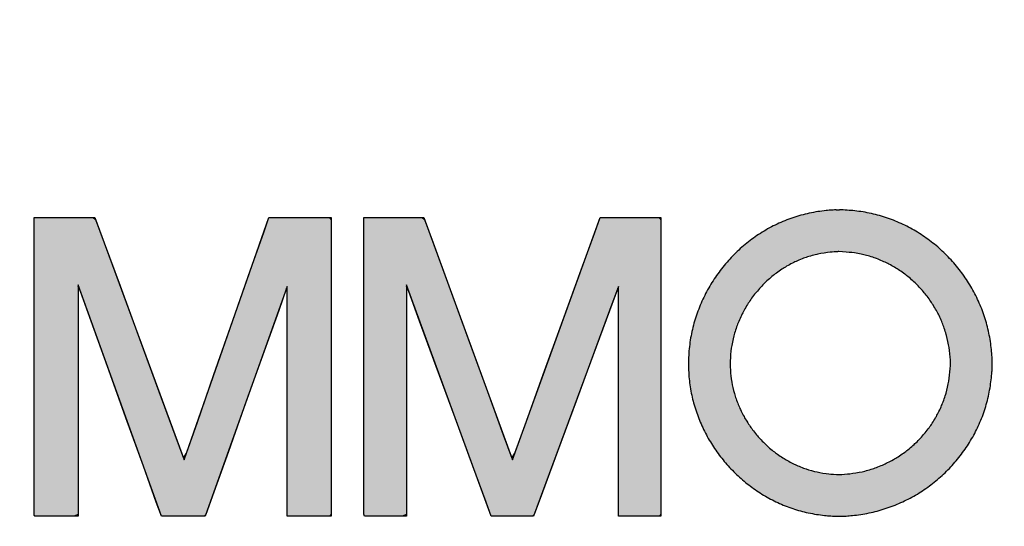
# Model space of a CAD drawing. Header units: inches. Extents: x 0 to 253, y 1 to 187.
# Tile 8 of 17: x 226.23 to 236.4, y 16.2 to 21.42. Entities that reach past the tile are written whole.
import ezdxf
from ezdxf import colors
from ezdxf.entities.mleader import LeaderData, LeaderLine
from ezdxf.math import Vec2, Vec3

# ---------------------------------------------------------------- set-up
doc = ezdxf.new("R2010")
doc.units = ezdxf.units.IN
doc.header["$MEASUREMENT"] = 0
doc.layers.add('Default', color=7, linetype='Continuous')

# ---------------------------------------------------------------- blocks, each defined once
blk = doc.blocks.new('_DOT')
at = {"color": 0}
blk.add_line((0, 0), (-1, 0), dxfattribs=at)
at = {"color": 0, "const_width": 0.333}
blk.add_lwpolyline([(-0.1665, 0, 1), (0.1665, 0, 1)], format="xyb", close=True, dxfattribs=at)
blk = doc.blocks.new('Block1')
at = {"layer": 'Default', "linetype": 'Continuous'}
h = blk.add_hatch(color=7, dxfattribs=at)
edge = h.paths.add_edge_path()
edge.add_spline(control_points=[(2.177768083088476, 1.220064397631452), (2.177069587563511, 1.220027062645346), (2.175856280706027, 1.219961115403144), (2.173261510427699, 1.219806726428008), (2.171880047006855, 1.219718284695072), (2.16648946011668, 1.219103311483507), (2.162509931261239, 1.218531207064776), (2.154312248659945, 1.216795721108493), (2.150517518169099, 1.215748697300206), (2.142631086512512, 1.213082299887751), (2.138990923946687, 1.211602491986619), (2.13155208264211, 1.208085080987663), (2.128090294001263, 1.206194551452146), (2.121152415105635, 1.201899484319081), (2.117901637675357, 1.19962409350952), (2.111511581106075, 1.194620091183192), (2.108508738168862, 1.191990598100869), (2.102711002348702, 1.186341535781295), (2.099993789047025, 1.183393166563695), (2.094833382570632, 1.177158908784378), (2.0924380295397, 1.173930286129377), (2.087962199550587, 1.167167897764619), (2.085922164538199, 1.163699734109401), (2.082181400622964, 1.156464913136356), (2.080526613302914, 1.152798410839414), (2.077575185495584, 1.145147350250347), (2.076331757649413, 1.141322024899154), (2.074227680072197, 1.133313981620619), (2.073418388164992, 1.129364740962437), (2.072222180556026, 1.121071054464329), (2.071870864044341, 1.117024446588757), (2.071628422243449, 1.108639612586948), (2.071751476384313, 1.104643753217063), (2.0724430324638, 1.09649222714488), (2.072995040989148, 1.092714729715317), (2.074557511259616, 1.084915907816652), (2.075512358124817, 1.081240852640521), (2.077883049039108, 1.073754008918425), (2.079224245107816, 1.070206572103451), (2.082347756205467, 1.063079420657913), (2.084054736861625, 1.059688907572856), (2.087878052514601, 1.052970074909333), (2.089927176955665, 1.049769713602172), (2.094400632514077, 1.043505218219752), (2.096764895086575, 1.040529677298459), (2.101842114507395, 1.034765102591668), (2.104491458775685, 1.032048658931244), (2.110128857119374, 1.026830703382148), (2.113030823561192, 1.024405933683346), (2.119186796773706, 1.0197835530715), (2.122307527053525, 1.017680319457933), (2.128941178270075, 1.01370564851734), (2.132247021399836, 1.011950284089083), (2.13931612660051, 1.008679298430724), (2.142776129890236, 1.007294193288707), (2.150234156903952, 1.004786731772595), (2.153823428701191, 1.003790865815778), (2.161581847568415, 1.002111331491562), (2.165305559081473, 1.001532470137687), (2.170777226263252, 1.000906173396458), (2.172280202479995, 1.000802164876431), (2.175423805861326, 1.000610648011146), (2.177064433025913, 1.00052313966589), (2.183114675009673, 1.000553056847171), (2.184471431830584, 1.000647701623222), (2.187431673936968, 1.000863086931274), (2.189035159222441, 1.000983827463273), (2.194764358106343, 1.001668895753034), (2.198717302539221, 1.002305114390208), (2.206669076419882, 1.004060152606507), (2.210472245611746, 1.005126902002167), (2.218118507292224, 1.007719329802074), (2.221760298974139, 1.009184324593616), (2.229013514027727, 1.012557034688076), (2.232466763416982, 1.014397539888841), (2.239274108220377, 1.018497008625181), (2.242507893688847, 1.020688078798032), (2.248819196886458, 1.025463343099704), (2.251800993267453, 1.027977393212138), (2.257566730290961, 1.03338008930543), (2.260264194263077, 1.036187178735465), (2.265433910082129, 1.042170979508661), (2.267816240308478, 1.045239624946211), (2.272337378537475, 1.051759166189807), (2.274376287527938, 1.055057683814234), (2.278193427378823, 1.062066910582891), (2.279863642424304, 1.065565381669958), (2.282918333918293, 1.073015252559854), (2.284197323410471, 1.076688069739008), (2.286428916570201, 1.084523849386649), (2.287295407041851, 1.088352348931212), (2.2883378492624, 1.094479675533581), (2.288577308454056, 1.096390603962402), (2.289006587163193, 1.100111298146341), (2.289196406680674, 1.10192106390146), (2.289457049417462, 1.104785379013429), (2.289501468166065, 1.105781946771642), (2.289574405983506, 1.107699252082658), (2.289602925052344, 1.108619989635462), (2.289619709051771, 1.111180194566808), (2.289603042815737, 1.11175914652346), (2.289559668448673, 1.113107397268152), (2.289532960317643, 1.11387669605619), (2.289312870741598, 1.116451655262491), (2.289150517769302, 1.118201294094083), (2.288782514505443, 1.121836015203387), (2.288576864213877, 1.123721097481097), (2.287633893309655, 1.129861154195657), (2.286826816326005, 1.133714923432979), (2.284723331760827, 1.141591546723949), (2.283495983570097, 1.145317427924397), (2.280566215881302, 1.152832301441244), (2.278939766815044, 1.156403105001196), (2.275243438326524, 1.16350122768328), (2.273241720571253, 1.166883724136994), (2.268835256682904, 1.173514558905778), (2.266485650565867, 1.176672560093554), (2.26142186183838, 1.182787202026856), (2.258755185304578, 1.185684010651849), (2.253083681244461, 1.191233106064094), (2.250133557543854, 1.193833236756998), (2.243901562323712, 1.198765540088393), (2.240703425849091, 1.201035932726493), (2.233956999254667, 1.205297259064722), (2.230546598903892, 1.207208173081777), (2.223332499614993, 1.210740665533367), (2.21974362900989, 1.212266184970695), (2.212112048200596, 1.215008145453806), (2.208373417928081, 1.216125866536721), (2.20038140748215, 1.218012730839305), (2.196513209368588, 1.218701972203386), (2.188694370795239, 1.219634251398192), (2.185136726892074, 1.219823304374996), (2.180856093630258, 1.220086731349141), (2.180448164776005, 1.220110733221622), (2.180043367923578, 1.220134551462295)], knot_values=[0, 0, 0, 0, 0.006252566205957, 0.006252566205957, 0.0125051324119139, 0.0125051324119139, 0.0308293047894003, 0.0308293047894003, 0.0488821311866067, 0.0488821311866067, 0.066763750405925, 0.066763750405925, 0.0845478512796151, 0.0845478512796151, 0.1022857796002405, 0.1022857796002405, 0.1200115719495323, 0.1200115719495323, 0.1377474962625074, 0.1377474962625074, 0.1555098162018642, 0.1555098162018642, 0.1733146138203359, 0.1733146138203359, 0.1911835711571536, 0.1911835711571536, 0.2091496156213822, 0.2091496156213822, 0.2272622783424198, 0.2272622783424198, 0.2455925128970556, 0.2455925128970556, 0.263702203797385, 0.263702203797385, 0.2810263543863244, 0.2810263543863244, 0.2981625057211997, 0.2981625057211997, 0.3151717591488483, 0.3151717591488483, 0.3320974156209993, 0.3320974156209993, 0.3489687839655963, 0.3489687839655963, 0.3658054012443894, 0.3658054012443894, 0.3826214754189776, 0.3826214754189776, 0.3994304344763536, 0.3994304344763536, 0.4162495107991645, 0.4162495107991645, 0.4331042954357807, 0.4331042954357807, 0.4500331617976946, 0.4500331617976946, 0.4670913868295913, 0.4670913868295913, 0.4843547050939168, 0.4843547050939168, 0.4912124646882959, 0.4912124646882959, 0.498070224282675, 0.498070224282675, 0.5057456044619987, 0.5057456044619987, 0.5134209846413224, 0.5134209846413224, 0.5313370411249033, 0.5313370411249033, 0.5490232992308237, 0.5490232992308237, 0.5665478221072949, 0.5665478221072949, 0.5839621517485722, 0.5839621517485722, 0.6013050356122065, 0.6013050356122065, 0.6186066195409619, 0.6186066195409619, 0.6358929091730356, 0.6358929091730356, 0.6531903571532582, 0.6531903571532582, 0.6705304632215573, 0.6705304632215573, 0.6879542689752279, 0.6879542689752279, 0.7055165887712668, 0.7055165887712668, 0.7232897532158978, 0.7232897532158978, 0.7323281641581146, 0.7323281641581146, 0.7413665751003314, 0.7413665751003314, 0.7449060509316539, 0.7449060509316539, 0.7484455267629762, 0.7484455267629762, 0.7508248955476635, 0.7508248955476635, 0.7532042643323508, 0.7532042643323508, 0.7622242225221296, 0.7622242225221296, 0.7712441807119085, 0.7712441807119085, 0.7890372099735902, 0.7890372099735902, 0.8066642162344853, 0.8066642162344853, 0.8241843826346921, 0.8241843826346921, 0.8416390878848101, 0.8416390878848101, 0.8590564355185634, 0.8590564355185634, 0.8764561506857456, 0.8764561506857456, 0.8938546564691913, 0.8938546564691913, 0.9112702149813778, 0.9112702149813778, 0.9287280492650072, 0.9287280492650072, 0.9462653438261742, 0.9462653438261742, 0.9639359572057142, 0.9639359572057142, 0.9818145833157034, 0.9818145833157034, 0.9982183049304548, 0.9982183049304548, 1, 1, 1, 1], degree=3, periodic=0)
edge.add_line((2.180043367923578, 1.220134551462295), (2.177768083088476, 1.220064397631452))
edge = h.paths.add_edge_path()
edge.add_spline(control_points=[(2.178673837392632, 1.190073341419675), (2.177738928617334, 1.190013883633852), (2.174972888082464, 1.189886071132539), (2.17104211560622, 1.189449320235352), (2.166917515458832, 1.188833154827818), (2.162349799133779, 1.187871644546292), (2.158388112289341, 1.186782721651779), (2.153977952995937, 1.185290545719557), (2.150206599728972, 1.183761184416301), (2.145968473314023, 1.181755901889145), (2.142414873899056, 1.179818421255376), (2.138382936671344, 1.177321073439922), (2.135074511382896, 1.175007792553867), (2.131296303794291, 1.172048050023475), (2.128260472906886, 1.169391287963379), (2.124790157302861, 1.166009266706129), (2.12205434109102, 1.163041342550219), (2.11894670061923, 1.159286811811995), (2.116538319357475, 1.156040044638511), (2.113844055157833, 1.151969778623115), (2.111790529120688, 1.148476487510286), (2.1095530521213, 1.144150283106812), (2.107881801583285, 1.140442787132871), (2.106135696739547, 1.135918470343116), (2.104874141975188, 1.132029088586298), (2.10364564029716, 1.127356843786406), (2.102821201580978, 1.123317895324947), (2.102131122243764, 1.118534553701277), (2.10177121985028, 1.114378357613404), (2.101632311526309, 1.109581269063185), (2.101754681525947, 1.105461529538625), (2.102145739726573, 1.100841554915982), (2.102709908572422, 1.096939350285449), (2.103602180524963, 1.09249223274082), (2.104580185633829, 1.08871686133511), (2.105951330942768, 1.084389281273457), (2.107318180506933, 1.080767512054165), (2.109149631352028, 1.076590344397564), (2.11088033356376, 1.073148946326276), (2.113148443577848, 1.069164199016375), (2.115218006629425, 1.065929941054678), (2.117891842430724, 1.062186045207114), (2.120275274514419, 1.059185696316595), (2.123316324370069, 1.055732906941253), (2.125988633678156, 1.052993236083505), (2.129352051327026, 1.049879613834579), (2.13228824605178, 1.047427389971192), (2.135925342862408, 1.044695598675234), (2.139100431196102, 1.042557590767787), (2.142962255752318, 1.040242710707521), (2.146351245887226, 1.038445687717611), (2.150393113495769, 1.036574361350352), (2.153971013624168, 1.035145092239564), (2.15815767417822, 1.03373648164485), (2.161899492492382, 1.032701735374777), (2.166210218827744, 1.03177081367), (2.170090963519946, 1.031157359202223), (2.174029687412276, 1.030723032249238), (2.177026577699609, 1.030564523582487), (2.180133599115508, 1.03040898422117), (2.181989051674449, 1.030562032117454), (2.185453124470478, 1.030762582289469), (2.189872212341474, 1.031276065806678), (2.193896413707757, 1.031933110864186), (2.198546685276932, 1.032957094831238), (2.202422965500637, 1.034041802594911), (2.206902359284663, 1.035561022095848), (2.210603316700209, 1.037047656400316), (2.214884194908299, 1.039038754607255), (2.218382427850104, 1.040901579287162), (2.222427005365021, 1.043337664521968), (2.225695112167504, 1.045550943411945), (2.229459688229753, 1.048399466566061), (2.232470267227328, 1.050937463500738), (2.235909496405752, 1.054159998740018), (2.238635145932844, 1.056996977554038), (2.241705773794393, 1.060550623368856), (2.244119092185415, 1.063660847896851), (2.24678277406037, 1.067500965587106), (2.248856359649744, 1.070858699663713), (2.251081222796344, 1.074942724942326), (2.252787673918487, 1.078522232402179), (2.254548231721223, 1.082814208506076), (2.255860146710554, 1.086589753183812), (2.257135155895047, 1.091064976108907), (2.258025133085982, 1.095010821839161), (2.258793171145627, 1.099659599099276), (2.259233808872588, 1.103750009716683), (2.259545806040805, 1.107059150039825), (2.259590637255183, 1.108601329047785), (2.259631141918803, 1.11020503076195), (2.259615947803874, 1.110904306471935), (2.259594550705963, 1.111946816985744), (2.259326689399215, 1.114931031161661), (2.258952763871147, 1.119019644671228), (2.25825936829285, 1.123678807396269), (2.257432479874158, 1.127642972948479), (2.25622066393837, 1.132177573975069), (2.254968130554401, 1.135988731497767), (2.253257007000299, 1.140375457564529), (2.251606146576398, 1.144005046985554), (2.249417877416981, 1.148205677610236), (2.247396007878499, 1.151625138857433), (2.244759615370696, 1.155591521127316), (2.242394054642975, 1.158772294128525), (2.239346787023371, 1.162451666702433), (2.236664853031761, 1.1653651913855), (2.233251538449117, 1.168705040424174), (2.230280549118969, 1.171322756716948), (2.226551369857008, 1.174274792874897), (2.223318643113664, 1.176568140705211), (2.219325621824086, 1.179091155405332), (2.215858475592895, 1.181031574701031), (2.21165087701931, 1.183092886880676), (2.20797662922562, 1.184651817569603), (2.203595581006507, 1.186226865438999), (2.199741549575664, 1.187375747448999), (2.195214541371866, 1.188445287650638), (2.191208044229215, 1.18915556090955), (2.186774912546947, 1.189673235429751), (2.183205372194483, 1.189895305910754), (2.179608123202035, 1.190125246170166), (2.179090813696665, 1.190138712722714), (2.17877430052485, 1.190086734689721), (2.178673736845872, 1.190073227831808)], knot_values=[0, 0, 0, 0, 0.012505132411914, 0.012505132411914, 0.0308293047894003, 0.0308293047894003, 0.0488821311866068, 0.0488821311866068, 0.0667637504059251, 0.0667637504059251, 0.0845478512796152, 0.0845478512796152, 0.1022857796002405, 0.1022857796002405, 0.1200115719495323, 0.1200115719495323, 0.1377474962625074, 0.1377474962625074, 0.1555098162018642, 0.1555098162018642, 0.1733146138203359, 0.1733146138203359, 0.1911835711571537, 0.1911835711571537, 0.2091496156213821, 0.2091496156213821, 0.2272622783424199, 0.2272622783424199, 0.2455925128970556, 0.2455925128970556, 0.2637022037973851, 0.2637022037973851, 0.2810263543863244, 0.2810263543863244, 0.2981625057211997, 0.2981625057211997, 0.3151717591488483, 0.3151717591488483, 0.3320974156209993, 0.3320974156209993, 0.3489687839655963, 0.3489687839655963, 0.3658054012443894, 0.3658054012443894, 0.3826214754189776, 0.3826214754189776, 0.3994304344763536, 0.3994304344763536, 0.4162495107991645, 0.4162495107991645, 0.4331042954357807, 0.4331042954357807, 0.4500331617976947, 0.4500331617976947, 0.4670913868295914, 0.4670913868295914, 0.4843547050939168, 0.4843547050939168, 0.498070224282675, 0.498070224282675, 0.498070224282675, 0.5134209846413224, 0.5134209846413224, 0.5313370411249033, 0.5313370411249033, 0.5490232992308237, 0.5490232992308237, 0.5665478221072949, 0.5665478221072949, 0.5839621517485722, 0.5839621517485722, 0.6013050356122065, 0.6013050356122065, 0.6186066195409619, 0.6186066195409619, 0.6358929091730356, 0.6358929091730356, 0.6531903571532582, 0.6531903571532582, 0.6705304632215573, 0.6705304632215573, 0.6879542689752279, 0.6879542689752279, 0.7055165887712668, 0.7055165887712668, 0.7232897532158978, 0.7232897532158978, 0.7413665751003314, 0.7413665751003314, 0.7484455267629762, 0.7484455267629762, 0.7484455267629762, 0.7532042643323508, 0.7532042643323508, 0.7712441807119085, 0.7712441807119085, 0.7890372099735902, 0.7890372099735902, 0.8066642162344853, 0.8066642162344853, 0.8241843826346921, 0.8241843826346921, 0.8416390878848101, 0.8416390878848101, 0.8590564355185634, 0.8590564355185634, 0.8764561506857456, 0.8764561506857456, 0.8938546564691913, 0.8938546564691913, 0.9112702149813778, 0.9112702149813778, 0.9287280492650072, 0.9287280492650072, 0.9462653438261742, 0.9462653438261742, 0.9639359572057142, 0.9639359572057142, 0.9818145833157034, 0.9818145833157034, 0.9982183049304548, 0.9982183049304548, 0.9982183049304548, 1, 1, 1, 1], degree=3, periodic=0)
for points in [[(1.602511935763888, 1.214484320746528), (1.602511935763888, 1.194764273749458), (1.602511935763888, 1.175044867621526), (1.602511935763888, 1.155325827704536), (1.602511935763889, 1.135606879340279), (1.602511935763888, 1.115887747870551), (1.602511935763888, 1.096168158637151), (1.602511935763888, 1.079426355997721), (1.602511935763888, 1.068640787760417), (1.602511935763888, 1.057854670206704), (1.602511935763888, 1.047068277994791), (1.602511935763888, 1.036281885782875), (1.602511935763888, 1.025495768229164), (1.602511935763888, 1.014710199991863), (1.60250075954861, 1.010583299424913), (1.60245747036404, 1.009053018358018), (1.60241189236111, 1.006972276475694), (1.6023972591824, 1.004710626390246), (1.602446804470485, 1.002637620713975), (1.602593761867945, 1.001122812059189), (1.602871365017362, 1.000535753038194), (1.607538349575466, 1.000535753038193), (1.612206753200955, 1.000535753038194), (1.616876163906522, 1.000535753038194), (1.621546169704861, 1.000535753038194), (1.62621635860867, 1.000535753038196), (1.630886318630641, 1.000535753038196), (1.633999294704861, 1.001737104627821), (1.633999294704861, 1.017768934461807), (1.633999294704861, 1.047222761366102), (1.633999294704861, 1.083387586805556), (1.633999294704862, 1.11955241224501), (1.633999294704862, 1.149006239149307), (1.633999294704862, 1.165038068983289), (1.635672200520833, 1.161599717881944), (1.64333470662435, 1.140348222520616), (1.655030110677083, 1.107911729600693), (1.668338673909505, 1.071001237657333), (1.680840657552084, 1.036327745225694), (1.690116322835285, 1.010602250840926), (1.693745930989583, 1.000535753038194), (1.695658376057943, 1.000535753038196), (1.700545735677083, 1.000535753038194), (1.707133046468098, 1.000535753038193), (1.714145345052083, 1.000535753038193), (1.72030766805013, 1.000535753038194), (1.724345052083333, 1.000535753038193), (1.725652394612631, 1.001729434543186), (1.731335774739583, 1.017658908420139), (1.741777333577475, 1.04692468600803), (1.754597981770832, 1.082858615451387), (1.767418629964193, 1.11879254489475), (1.777860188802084, 1.14805832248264), (1.783543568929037, 1.163987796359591), (1.783969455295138, 1.160571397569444), (1.783969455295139, 1.139455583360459), (1.783969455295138, 1.107226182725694), (1.783969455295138, 1.070551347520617), (1.783969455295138, 1.036099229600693), (1.783969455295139, 1.010537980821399), (1.783969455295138, 1.000535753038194), (1.785881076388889, 1.000535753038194), (1.790766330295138, 1.000535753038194), (1.797350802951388, 1.000535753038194), (1.804360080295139, 1.000535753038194), (1.810519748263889, 1.000535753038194), (1.814555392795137, 1.000535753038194), (1.815436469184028, 1.00208688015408), (1.815436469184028, 1.02278640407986), (1.815436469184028, 1.060815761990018), (1.815436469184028, 1.107510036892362), (1.815436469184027, 1.154204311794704), (1.815436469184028, 1.192233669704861), (1.815436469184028, 1.212933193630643), (1.814187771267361, 1.214484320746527), (1.808468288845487, 1.214484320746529), (1.79973855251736, 1.214484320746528), (1.789804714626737, 1.214484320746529), (1.78047292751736, 1.214484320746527), (1.773549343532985, 1.214484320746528), (1.770840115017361, 1.214484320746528), (1.767145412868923, 1.203938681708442), (1.75770339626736, 1.176988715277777), (1.744977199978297, 1.140664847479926), (1.73142995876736, 1.101997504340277), (1.719524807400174, 1.068017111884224), (1.71172488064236, 1.045754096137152), (1.709558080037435, 1.042152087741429), (1.703367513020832, 1.05894699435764), (1.691994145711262, 1.089802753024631), (1.678029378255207, 1.127688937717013), (1.664064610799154, 1.165575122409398), (1.652691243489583, 1.19643088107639), (1.646500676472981, 1.2132257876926), (1.644818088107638, 1.214484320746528), (1.63923602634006, 1.214484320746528), (1.630716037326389, 1.214484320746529), (1.621020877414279, 1.214484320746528), (1.611913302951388, 1.214484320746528), (1.605156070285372, 1.214484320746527)], [(1.839023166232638, 1.214484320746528), (1.839023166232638, 1.194764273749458), (1.839023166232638, 1.175044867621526), (1.839023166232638, 1.155325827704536), (1.839023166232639, 1.135606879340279), (1.839023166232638, 1.115887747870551), (1.839023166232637, 1.096168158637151), (1.839023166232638, 1.079426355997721), (1.839023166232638, 1.068640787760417), (1.839023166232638, 1.057854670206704), (1.839023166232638, 1.047068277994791), (1.839023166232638, 1.036281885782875), (1.839023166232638, 1.025495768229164), (1.839023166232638, 1.014710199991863), (1.839011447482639, 1.010571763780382), (1.838965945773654, 1.009032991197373), (1.838917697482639, 1.006951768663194), (1.838901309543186, 1.004694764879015), (1.838951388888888, 1.002628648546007), (1.83910254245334, 1.001120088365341), (1.839389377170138, 1.000535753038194), (1.843894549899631, 1.000535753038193), (1.8484007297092, 1.000535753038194), (1.85290709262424, 1.000535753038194), (1.857412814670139, 1.000535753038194), (1.861917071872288, 1.000535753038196), (1.866419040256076, 1.000535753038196), (1.869418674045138, 1.001737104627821), (1.869418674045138, 1.017768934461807), (1.869418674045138, 1.047222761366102), (1.869418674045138, 1.083387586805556), (1.869418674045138, 1.11955241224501), (1.869418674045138, 1.149006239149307), (1.869418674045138, 1.165038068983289), (1.871121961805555, 1.161599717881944), (1.878923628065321, 1.140348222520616), (1.890831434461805, 1.107911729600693), (1.904381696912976, 1.071001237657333), (1.917110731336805, 1.036327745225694), (1.926554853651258, 1.010602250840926), (1.930250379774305, 1.000535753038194), (1.932098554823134, 1.000535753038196), (1.936821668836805, 1.000535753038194), (1.943187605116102, 1.000535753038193), (1.949964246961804, 1.000535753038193), (1.955919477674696, 1.000535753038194), (1.959821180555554, 1.000535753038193), (1.96111424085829, 1.001729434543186), (1.967002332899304, 1.017658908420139), (1.977819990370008, 1.04692468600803), (1.991102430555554, 1.082858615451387), (2.004384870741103, 1.11879254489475), (2.015202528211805, 1.14805832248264), (2.021090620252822, 1.163987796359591), (2.021531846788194, 1.160571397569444), (2.021531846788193, 1.139455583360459), (2.021531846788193, 1.107226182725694), (2.021531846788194, 1.070551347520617), (2.021531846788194, 1.036099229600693), (2.021531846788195, 1.010537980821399), (2.021531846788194, 1.000535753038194), (2.023378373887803, 1.000535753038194), (2.028097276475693, 1.000535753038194), (2.034457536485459, 1.000535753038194), (2.041228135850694, 1.000535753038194), (2.047178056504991, 1.000535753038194), (2.051076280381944, 1.000535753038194), (2.051927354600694, 1.00208688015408), (2.051927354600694, 1.02278640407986), (2.051927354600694, 1.060815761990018), (2.051927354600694, 1.107510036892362), (2.051927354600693, 1.154204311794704), (2.051927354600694, 1.192233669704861), (2.051927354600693, 1.212933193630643), (2.050707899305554, 1.214484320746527), (2.04512235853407, 1.214484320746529), (2.036597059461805, 1.214484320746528), (2.026895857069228, 1.214484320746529), (2.017782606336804, 1.214484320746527), (2.011021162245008, 1.214484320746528), (2.008375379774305, 1.214484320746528), (2.004553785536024, 1.203938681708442), (1.994787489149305, 1.176988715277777), (1.981624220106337, 1.140664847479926), (1.967611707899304, 1.101997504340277), (1.9552976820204, 1.068017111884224), (1.947229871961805, 1.045754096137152), (1.945008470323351, 1.042152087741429), (1.938869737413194, 1.05894699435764), (1.927591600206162, 1.089802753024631), (1.913743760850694, 1.127688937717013), (1.899895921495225, 1.165575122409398), (1.888617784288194, 1.19643088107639), (1.882479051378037, 1.2132257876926), (1.880815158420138, 1.214484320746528), (1.875300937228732, 1.214484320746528), (1.866884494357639, 1.214484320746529), (1.857307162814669, 1.214484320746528), (1.848310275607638, 1.214484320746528), (1.841635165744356, 1.214484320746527)]]:
    blk.add_hatch(color=7, dxfattribs=at).paths.add_polyline_path(points)
at = {"layer": 'Default', "color": 7, "linetype": 'Continuous'}
blk.add_line((2.1777680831, 1.2200643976), (2.1800433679, 1.2201345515), dxfattribs=at)
for points in [[(1.6025119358, 1.2144843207), (1.6051560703, 1.2144843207), (1.611913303, 1.2144843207), (1.6210208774, 1.2144843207), (1.6307160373, 1.2144843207), (1.6392360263, 1.2144843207), (1.6448180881, 1.2144843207), (1.6465006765, 1.2132257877), (1.6526912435, 1.1964308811), (1.6640646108, 1.1655751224), (1.6780293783, 1.1276889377), (1.6919941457, 1.089802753), (1.703367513, 1.0589469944), (1.70955808, 1.0421520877), (1.7117248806, 1.0457540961), (1.7195248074, 1.0680171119), (1.7314299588, 1.1019975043), (1.7449772, 1.1406648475), (1.7577033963, 1.1769887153), (1.7671454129, 1.2039386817), (1.770840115, 1.2144843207), (1.7735493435, 1.2144843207), (1.7804729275, 1.2144843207), (1.7898047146, 1.2144843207), (1.7997385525, 1.2144843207), (1.8084682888, 1.2144843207), (1.8141877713, 1.2144843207), (1.8154364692, 1.2129331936), (1.8154364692, 1.1922336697), (1.8154364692, 1.1542043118), (1.8154364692, 1.1075100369), (1.8154364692, 1.060815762), (1.8154364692, 1.0227864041), (1.8154364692, 1.0020868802), (1.8145553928, 1.000535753), (1.8105197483, 1.000535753), (1.8043600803, 1.000535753), (1.797350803, 1.000535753), (1.7907663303, 1.000535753), (1.7858810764, 1.000535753), (1.7839694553, 1.000535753), (1.7839694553, 1.0105379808), (1.7839694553, 1.0360992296), (1.7839694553, 1.0705513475), (1.7839694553, 1.1072261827), (1.7839694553, 1.1394555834), (1.7839694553, 1.1605713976), (1.7835435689, 1.1639877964), (1.7778601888, 1.1480583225), (1.76741863, 1.1187925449), (1.7545979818, 1.0828586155), (1.7417773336, 1.046924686), (1.7313357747, 1.0176589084), (1.7256523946, 1.0017294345), (1.7243450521, 1.000535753), (1.7203076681, 1.000535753), (1.7141453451, 1.000535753), (1.7071330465, 1.000535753), (1.7005457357, 1.000535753), (1.6956583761, 1.000535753), (1.693745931, 1.000535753), (1.6901163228, 1.0106022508), (1.6808406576, 1.0363277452), (1.6683386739, 1.0710012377), (1.6550301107, 1.1079117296), (1.6433347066, 1.1403482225), (1.6356722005, 1.1615997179), (1.6339992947, 1.165038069), (1.6339992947, 1.1490062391), (1.6339992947, 1.1195524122), (1.6339992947, 1.0833875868), (1.6339992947, 1.0472227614), (1.6339992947, 1.0177689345), (1.6339992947, 1.0017371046), (1.6308863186, 1.000535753), (1.6262163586, 1.000535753), (1.6215461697, 1.000535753), (1.6168761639, 1.000535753), (1.6122067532, 1.000535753), (1.6075383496, 1.000535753), (1.602871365, 1.000535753), (1.6025937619, 1.0011228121), (1.6024468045, 1.0026376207), (1.6023972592, 1.0047106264), (1.6024118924, 1.0069722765), (1.6024574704, 1.0090530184), (1.6025007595, 1.0105832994), (1.6025119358, 1.0147102), (1.6025119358, 1.0254957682), (1.6025119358, 1.0362818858), (1.6025119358, 1.047068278), (1.6025119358, 1.0578546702), (1.6025119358, 1.0686407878), (1.6025119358, 1.079426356), (1.6025119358, 1.0961681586), (1.6025119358, 1.1158877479), (1.6025119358, 1.1356068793), (1.6025119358, 1.1553258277), (1.6025119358, 1.1750448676), (1.6025119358, 1.1947642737), (1.6025119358, 1.2144843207)], [(1.8390231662, 1.2144843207), (1.8416351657, 1.2144843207), (1.8483102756, 1.2144843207), (1.8573071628, 1.2144843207), (1.8668844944, 1.2144843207), (1.8753009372, 1.2144843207), (1.8808151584, 1.2144843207), (1.8824790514, 1.2132257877), (1.8886177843, 1.1964308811), (1.8998959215, 1.1655751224), (1.9137437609, 1.1276889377), (1.9275916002, 1.089802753), (1.9388697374, 1.0589469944), (1.9450084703, 1.0421520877), (1.947229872, 1.0457540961), (1.955297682, 1.0680171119), (1.9676117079, 1.1019975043), (1.9816242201, 1.1406648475), (1.9947874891, 1.1769887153), (2.0045537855, 1.2039386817), (2.0083753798, 1.2144843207), (2.0110211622, 1.2144843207), (2.0177826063, 1.2144843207), (2.0268958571, 1.2144843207), (2.0365970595, 1.2144843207), (2.0451223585, 1.2144843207), (2.0507078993, 1.2144843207), (2.0519273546, 1.2129331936), (2.0519273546, 1.1922336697), (2.0519273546, 1.1542043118), (2.0519273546, 1.1075100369), (2.0519273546, 1.060815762), (2.0519273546, 1.0227864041), (2.0519273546, 1.0020868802), (2.0510762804, 1.000535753), (2.0471780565, 1.000535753), (2.0412281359, 1.000535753), (2.0344575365, 1.000535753), (2.0280972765, 1.000535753), (2.0233783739, 1.000535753), (2.0215318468, 1.000535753), (2.0215318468, 1.0105379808), (2.0215318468, 1.0360992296), (2.0215318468, 1.0705513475), (2.0215318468, 1.1072261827), (2.0215318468, 1.1394555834), (2.0215318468, 1.1605713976), (2.0210906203, 1.1639877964), (2.0152025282, 1.1480583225), (2.0043848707, 1.1187925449), (1.9911024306, 1.0828586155), (1.9778199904, 1.046924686), (1.9670023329, 1.0176589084), (1.9611142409, 1.0017294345), (1.9598211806, 1.000535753), (1.9559194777, 1.000535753), (1.949964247, 1.000535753), (1.9431876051, 1.000535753), (1.9368216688, 1.000535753), (1.9320985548, 1.000535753), (1.9302503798, 1.000535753), (1.9265548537, 1.0106022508), (1.9171107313, 1.0363277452), (1.9043816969, 1.0710012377), (1.8908314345, 1.1079117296), (1.8789236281, 1.1403482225), (1.8711219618, 1.1615997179), (1.869418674, 1.165038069), (1.869418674, 1.1490062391), (1.869418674, 1.1195524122), (1.869418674, 1.0833875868), (1.869418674, 1.0472227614), (1.869418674, 1.0177689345), (1.869418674, 1.0017371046), (1.8664190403, 1.000535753), (1.8619170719, 1.000535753), (1.8574128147, 1.000535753), (1.8529070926, 1.000535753), (1.8484007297, 1.000535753), (1.8438945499, 1.000535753), (1.8393893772, 1.000535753), (1.8391025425, 1.0011200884), (1.8389513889, 1.0026286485), (1.8389013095, 1.0046947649), (1.8389176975, 1.0069517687), (1.8389659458, 1.0090329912), (1.8390114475, 1.0105717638), (1.8390231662, 1.0147102), (1.8390231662, 1.0254957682), (1.8390231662, 1.0362818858), (1.8390231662, 1.047068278), (1.8390231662, 1.0578546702), (1.8390231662, 1.0686407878), (1.8390231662, 1.079426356), (1.8390231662, 1.0961681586), (1.8390231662, 1.1158877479), (1.8390231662, 1.1356068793), (1.8390231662, 1.1553258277), (1.8390231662, 1.1750448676), (1.8390231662, 1.1947642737), (1.8390231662, 1.2144843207)]]:
    blk.add_lwpolyline(points, close=True, dxfattribs=at)
for points, knots in [([(2.177768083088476, 1.220064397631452), (2.177069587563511, 1.220027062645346), (2.175856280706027, 1.219961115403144), (2.173261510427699, 1.219806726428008), (2.171880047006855, 1.219718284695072), (2.16648946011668, 1.219103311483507), (2.162509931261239, 1.218531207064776), (2.154312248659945, 1.216795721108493), (2.150517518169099, 1.215748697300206), (2.142631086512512, 1.213082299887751), (2.138990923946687, 1.211602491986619), (2.13155208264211, 1.208085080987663), (2.128090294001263, 1.206194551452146), (2.121152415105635, 1.201899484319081), (2.117901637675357, 1.19962409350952), (2.111511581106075, 1.194620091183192), (2.108508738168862, 1.191990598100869), (2.102711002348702, 1.186341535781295), (2.099993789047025, 1.183393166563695), (2.094833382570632, 1.177158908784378), (2.0924380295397, 1.173930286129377), (2.087962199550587, 1.167167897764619), (2.085922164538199, 1.163699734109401), (2.082181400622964, 1.156464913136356), (2.080526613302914, 1.152798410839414), (2.077575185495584, 1.145147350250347), (2.076331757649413, 1.141322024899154), (2.074227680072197, 1.133313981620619), (2.073418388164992, 1.129364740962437), (2.072222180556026, 1.121071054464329), (2.071870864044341, 1.117024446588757), (2.071628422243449, 1.108639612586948), (2.071751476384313, 1.104643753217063), (2.0724430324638, 1.09649222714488), (2.072995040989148, 1.092714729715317), (2.074557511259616, 1.084915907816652), (2.075512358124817, 1.081240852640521), (2.077883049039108, 1.073754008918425), (2.079224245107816, 1.070206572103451), (2.082347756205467, 1.063079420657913), (2.084054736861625, 1.059688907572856), (2.087878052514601, 1.052970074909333), (2.089927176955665, 1.049769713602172), (2.094400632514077, 1.043505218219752), (2.096764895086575, 1.040529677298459), (2.101842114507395, 1.034765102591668), (2.104491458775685, 1.032048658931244), (2.110128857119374, 1.026830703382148), (2.113030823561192, 1.024405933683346), (2.119186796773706, 1.0197835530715), (2.122307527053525, 1.017680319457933), (2.128941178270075, 1.01370564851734), (2.132247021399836, 1.011950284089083), (2.13931612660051, 1.008679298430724), (2.142776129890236, 1.007294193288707), (2.150234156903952, 1.004786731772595), (2.153823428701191, 1.003790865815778), (2.161581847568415, 1.002111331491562), (2.165305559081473, 1.001532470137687), (2.170777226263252, 1.000906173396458), (2.172280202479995, 1.000802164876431), (2.175423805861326, 1.000610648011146), (2.177064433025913, 1.00052313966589), (2.183114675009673, 1.000553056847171), (2.184471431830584, 1.000647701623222), (2.187431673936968, 1.000863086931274), (2.189035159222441, 1.000983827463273), (2.194764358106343, 1.001668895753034), (2.198717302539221, 1.002305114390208), (2.206669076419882, 1.004060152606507), (2.210472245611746, 1.005126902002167), (2.218118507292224, 1.007719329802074), (2.221760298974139, 1.009184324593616), (2.229013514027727, 1.012557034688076), (2.232466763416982, 1.014397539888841), (2.239274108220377, 1.018497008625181), (2.242507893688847, 1.020688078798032), (2.248819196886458, 1.025463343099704), (2.251800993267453, 1.027977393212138), (2.257566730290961, 1.03338008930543), (2.260264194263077, 1.036187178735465), (2.265433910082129, 1.042170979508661), (2.267816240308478, 1.045239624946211), (2.272337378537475, 1.051759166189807), (2.274376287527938, 1.055057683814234), (2.278193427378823, 1.062066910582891), (2.279863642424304, 1.065565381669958), (2.282918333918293, 1.073015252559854), (2.284197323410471, 1.076688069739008), (2.286428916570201, 1.084523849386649), (2.287295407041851, 1.088352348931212), (2.2883378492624, 1.094479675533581), (2.288577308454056, 1.096390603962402), (2.289006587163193, 1.100111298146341), (2.289196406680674, 1.10192106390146), (2.289457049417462, 1.104785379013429), (2.289501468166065, 1.105781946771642), (2.289574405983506, 1.107699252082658), (2.289602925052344, 1.108619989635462), (2.289619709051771, 1.111180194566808), (2.289603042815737, 1.11175914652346), (2.289559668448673, 1.113107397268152), (2.289532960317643, 1.11387669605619), (2.289312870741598, 1.116451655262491), (2.289150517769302, 1.118201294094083), (2.288782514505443, 1.121836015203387), (2.288576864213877, 1.123721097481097), (2.287633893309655, 1.129861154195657), (2.286826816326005, 1.133714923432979), (2.284723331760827, 1.141591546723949), (2.283495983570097, 1.145317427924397), (2.280566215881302, 1.152832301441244), (2.278939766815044, 1.156403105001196), (2.275243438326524, 1.16350122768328), (2.273241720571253, 1.166883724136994), (2.268835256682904, 1.173514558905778), (2.266485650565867, 1.176672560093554), (2.26142186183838, 1.182787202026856), (2.258755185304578, 1.185684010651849), (2.253083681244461, 1.191233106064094), (2.250133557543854, 1.193833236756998), (2.243901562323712, 1.198765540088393), (2.240703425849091, 1.201035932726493), (2.233956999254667, 1.205297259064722), (2.230546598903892, 1.207208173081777), (2.223332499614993, 1.210740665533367), (2.21974362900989, 1.212266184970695), (2.212112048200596, 1.215008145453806), (2.208373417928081, 1.216125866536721), (2.20038140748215, 1.218012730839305), (2.196513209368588, 1.218701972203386), (2.188694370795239, 1.219634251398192), (2.185136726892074, 1.219823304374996), (2.180856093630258, 1.220086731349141), (2.180448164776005, 1.220110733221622), (2.180043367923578, 1.220134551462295)], [0, 0, 0, 0, 0.006252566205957, 0.006252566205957, 0.0125051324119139, 0.0125051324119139, 0.0308293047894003, 0.0308293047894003, 0.0488821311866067, 0.0488821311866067, 0.066763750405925, 0.066763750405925, 0.0845478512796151, 0.0845478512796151, 0.1022857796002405, 0.1022857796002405, 0.1200115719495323, 0.1200115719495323, 0.1377474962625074, 0.1377474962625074, 0.1555098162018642, 0.1555098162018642, 0.1733146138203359, 0.1733146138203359, 0.1911835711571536, 0.1911835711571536, 0.2091496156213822, 0.2091496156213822, 0.2272622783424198, 0.2272622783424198, 0.2455925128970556, 0.2455925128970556, 0.263702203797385, 0.263702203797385, 0.2810263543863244, 0.2810263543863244, 0.2981625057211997, 0.2981625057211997, 0.3151717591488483, 0.3151717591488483, 0.3320974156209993, 0.3320974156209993, 0.3489687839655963, 0.3489687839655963, 0.3658054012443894, 0.3658054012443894, 0.3826214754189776, 0.3826214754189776, 0.3994304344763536, 0.3994304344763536, 0.4162495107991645, 0.4162495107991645, 0.4331042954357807, 0.4331042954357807, 0.4500331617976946, 0.4500331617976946, 0.4670913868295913, 0.4670913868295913, 0.4843547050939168, 0.4843547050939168, 0.4912124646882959, 0.4912124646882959, 0.498070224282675, 0.498070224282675, 0.5057456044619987, 0.5057456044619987, 0.5134209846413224, 0.5134209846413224, 0.5313370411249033, 0.5313370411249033, 0.5490232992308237, 0.5490232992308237, 0.5665478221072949, 0.5665478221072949, 0.5839621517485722, 0.5839621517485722, 0.6013050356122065, 0.6013050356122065, 0.6186066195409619, 0.6186066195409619, 0.6358929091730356, 0.6358929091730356, 0.6531903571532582, 0.6531903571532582, 0.6705304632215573, 0.6705304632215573, 0.6879542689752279, 0.6879542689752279, 0.7055165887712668, 0.7055165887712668, 0.7232897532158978, 0.7232897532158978, 0.7323281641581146, 0.7323281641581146, 0.7413665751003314, 0.7413665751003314, 0.7449060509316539, 0.7449060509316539, 0.7484455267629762, 0.7484455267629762, 0.7508248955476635, 0.7508248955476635, 0.7532042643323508, 0.7532042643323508, 0.7622242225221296, 0.7622242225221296, 0.7712441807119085, 0.7712441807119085, 0.7890372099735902, 0.7890372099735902, 0.8066642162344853, 0.8066642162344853, 0.8241843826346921, 0.8241843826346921, 0.8416390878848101, 0.8416390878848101, 0.8590564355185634, 0.8590564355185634, 0.8764561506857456, 0.8764561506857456, 0.8938546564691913, 0.8938546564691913, 0.9112702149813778, 0.9112702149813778, 0.9287280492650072, 0.9287280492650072, 0.9462653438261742, 0.9462653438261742, 0.9639359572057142, 0.9639359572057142, 0.9818145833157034, 0.9818145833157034, 0.9982183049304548, 0.9982183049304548, 1, 1, 1, 1]), ([(1.63399929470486, 1.000535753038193), (1.62362331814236, 1.000535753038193), (1.613240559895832, 1.000535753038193), (1.602871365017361, 1.000535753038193), (1.602084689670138, 1.000535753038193), (1.602511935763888, 1.010145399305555), (1.602511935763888, 1.011115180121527), (1.602511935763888, 1.035081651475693), (1.602511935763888, 1.059054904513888), (1.602511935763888, 1.083021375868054), (1.602511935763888, 1.126844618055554), (1.602511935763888, 1.170661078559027), (1.602511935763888, 1.214484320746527)], [0, 0, 0, 0, 0.25, 0.25, 0.25, 0.5, 0.5, 0.5, 0.75, 0.75, 0.75, 1, 1, 1, 1]), ([(1.869418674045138, 1.000535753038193), (1.859422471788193, 1.000535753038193), (1.849399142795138, 1.000535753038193), (1.839389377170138, 1.000535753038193), (1.838575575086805, 1.000535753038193), (1.839023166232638, 1.01009792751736), (1.839023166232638, 1.011115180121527), (1.839023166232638, 1.035081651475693), (1.839023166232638, 1.059054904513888), (1.839023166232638, 1.083021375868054), (1.839023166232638, 1.126844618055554), (1.839023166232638, 1.170661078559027), (1.839023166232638, 1.214484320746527)], [0, 0, 0, 0, 0.25, 0.25, 0.25, 0.5, 0.5, 0.5, 0.75, 0.75, 0.75, 1, 1, 1, 1]), ([(2.178673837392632, 1.190073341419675), (2.177738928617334, 1.190013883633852), (2.174972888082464, 1.189886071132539), (2.17104211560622, 1.189449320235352), (2.166917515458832, 1.188833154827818), (2.162349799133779, 1.187871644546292), (2.158388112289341, 1.186782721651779), (2.153977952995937, 1.185290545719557), (2.150206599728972, 1.183761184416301), (2.145968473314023, 1.181755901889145), (2.142414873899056, 1.179818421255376), (2.138382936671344, 1.177321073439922), (2.135074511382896, 1.175007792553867), (2.131296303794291, 1.172048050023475), (2.128260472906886, 1.169391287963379), (2.124790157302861, 1.166009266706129), (2.12205434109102, 1.163041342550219), (2.11894670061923, 1.159286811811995), (2.116538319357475, 1.156040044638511), (2.113844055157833, 1.151969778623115), (2.111790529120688, 1.148476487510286), (2.1095530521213, 1.144150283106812), (2.107881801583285, 1.140442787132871), (2.106135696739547, 1.135918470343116), (2.104874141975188, 1.132029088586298), (2.10364564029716, 1.127356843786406), (2.102821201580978, 1.123317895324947), (2.102131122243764, 1.118534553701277), (2.10177121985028, 1.114378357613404), (2.101632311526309, 1.109581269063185), (2.101754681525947, 1.105461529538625), (2.102145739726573, 1.100841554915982), (2.102709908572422, 1.096939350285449), (2.103602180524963, 1.09249223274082), (2.104580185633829, 1.08871686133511), (2.105951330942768, 1.084389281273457), (2.107318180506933, 1.080767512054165), (2.109149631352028, 1.076590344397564), (2.11088033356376, 1.073148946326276), (2.113148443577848, 1.069164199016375), (2.115218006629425, 1.065929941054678), (2.117891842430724, 1.062186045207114), (2.120275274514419, 1.059185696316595), (2.123316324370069, 1.055732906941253), (2.125988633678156, 1.052993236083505), (2.129352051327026, 1.049879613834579), (2.13228824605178, 1.047427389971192), (2.135925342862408, 1.044695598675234), (2.139100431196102, 1.042557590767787), (2.142962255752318, 1.040242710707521), (2.146351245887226, 1.038445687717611), (2.150393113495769, 1.036574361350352), (2.153971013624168, 1.035145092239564), (2.15815767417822, 1.03373648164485), (2.161899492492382, 1.032701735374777), (2.166210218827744, 1.03177081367), (2.170090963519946, 1.031157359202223), (2.174029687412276, 1.030723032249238), (2.177026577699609, 1.030564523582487), (2.180133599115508, 1.03040898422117), (2.181989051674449, 1.030562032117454), (2.185453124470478, 1.030762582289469), (2.189872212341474, 1.031276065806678), (2.193896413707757, 1.031933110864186), (2.198546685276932, 1.032957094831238), (2.202422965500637, 1.034041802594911), (2.206902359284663, 1.035561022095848), (2.210603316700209, 1.037047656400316), (2.214884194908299, 1.039038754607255), (2.218382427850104, 1.040901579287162), (2.222427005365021, 1.043337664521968), (2.225695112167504, 1.045550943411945), (2.229459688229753, 1.048399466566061), (2.232470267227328, 1.050937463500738), (2.235909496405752, 1.054159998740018), (2.238635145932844, 1.056996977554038), (2.241705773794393, 1.060550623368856), (2.244119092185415, 1.063660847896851), (2.24678277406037, 1.067500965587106), (2.248856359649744, 1.070858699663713), (2.251081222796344, 1.074942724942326), (2.252787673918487, 1.078522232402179), (2.254548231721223, 1.082814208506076), (2.255860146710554, 1.086589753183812), (2.257135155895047, 1.091064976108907), (2.258025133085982, 1.095010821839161), (2.258793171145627, 1.099659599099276), (2.259233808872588, 1.103750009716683), (2.259545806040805, 1.107059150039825), (2.259590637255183, 1.108601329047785), (2.259631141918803, 1.11020503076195), (2.259615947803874, 1.110904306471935), (2.259594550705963, 1.111946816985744), (2.259326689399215, 1.114931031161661), (2.258952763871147, 1.119019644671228), (2.25825936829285, 1.123678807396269), (2.257432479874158, 1.127642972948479), (2.25622066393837, 1.132177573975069), (2.254968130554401, 1.135988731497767), (2.253257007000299, 1.140375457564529), (2.251606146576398, 1.144005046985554), (2.249417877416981, 1.148205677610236), (2.247396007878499, 1.151625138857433), (2.244759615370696, 1.155591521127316), (2.242394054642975, 1.158772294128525), (2.239346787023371, 1.162451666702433), (2.236664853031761, 1.1653651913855), (2.233251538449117, 1.168705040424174), (2.230280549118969, 1.171322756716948), (2.226551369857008, 1.174274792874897), (2.223318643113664, 1.176568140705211), (2.219325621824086, 1.179091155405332), (2.215858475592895, 1.181031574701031), (2.21165087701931, 1.183092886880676), (2.20797662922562, 1.184651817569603), (2.203595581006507, 1.186226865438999), (2.199741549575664, 1.187375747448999), (2.195214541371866, 1.188445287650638), (2.191208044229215, 1.18915556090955), (2.186774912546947, 1.189673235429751), (2.183205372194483, 1.189895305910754), (2.179608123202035, 1.190125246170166), (2.179090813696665, 1.190138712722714), (2.17877430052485, 1.190086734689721), (2.178673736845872, 1.190073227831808)], [0, 0, 0, 0, 0.0125051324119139, 0.0125051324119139, 0.0308293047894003, 0.0308293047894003, 0.0488821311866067, 0.0488821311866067, 0.066763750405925, 0.066763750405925, 0.0845478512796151, 0.0845478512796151, 0.1022857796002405, 0.1022857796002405, 0.1200115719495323, 0.1200115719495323, 0.1377474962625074, 0.1377474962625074, 0.1555098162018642, 0.1555098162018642, 0.1733146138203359, 0.1733146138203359, 0.1911835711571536, 0.1911835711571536, 0.2091496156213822, 0.2091496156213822, 0.2272622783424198, 0.2272622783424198, 0.2455925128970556, 0.2455925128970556, 0.263702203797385, 0.263702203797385, 0.2810263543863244, 0.2810263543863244, 0.2981625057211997, 0.2981625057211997, 0.3151717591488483, 0.3151717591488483, 0.3320974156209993, 0.3320974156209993, 0.3489687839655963, 0.3489687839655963, 0.3658054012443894, 0.3658054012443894, 0.3826214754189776, 0.3826214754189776, 0.3994304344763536, 0.3994304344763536, 0.4162495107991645, 0.4162495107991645, 0.4331042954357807, 0.4331042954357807, 0.4500331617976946, 0.4500331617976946, 0.4670913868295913, 0.4670913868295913, 0.4843547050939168, 0.4843547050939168, 0.498070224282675, 0.498070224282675, 0.498070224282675, 0.5134209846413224, 0.5134209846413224, 0.5313370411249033, 0.5313370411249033, 0.5490232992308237, 0.5490232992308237, 0.5665478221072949, 0.5665478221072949, 0.5839621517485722, 0.5839621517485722, 0.6013050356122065, 0.6013050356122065, 0.6186066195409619, 0.6186066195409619, 0.6358929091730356, 0.6358929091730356, 0.6531903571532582, 0.6531903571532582, 0.6705304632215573, 0.6705304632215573, 0.6879542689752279, 0.6879542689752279, 0.7055165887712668, 0.7055165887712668, 0.7232897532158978, 0.7232897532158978, 0.7413665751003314, 0.7413665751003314, 0.7484455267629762, 0.7484455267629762, 0.7484455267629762, 0.7532042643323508, 0.7532042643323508, 0.7712441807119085, 0.7712441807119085, 0.7890372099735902, 0.7890372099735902, 0.8066642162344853, 0.8066642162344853, 0.8241843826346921, 0.8241843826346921, 0.8416390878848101, 0.8416390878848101, 0.8590564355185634, 0.8590564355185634, 0.8764561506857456, 0.8764561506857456, 0.8938546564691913, 0.8938546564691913, 0.9112702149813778, 0.9112702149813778, 0.9287280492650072, 0.9287280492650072, 0.9462653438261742, 0.9462653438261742, 0.9639359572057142, 0.9639359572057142, 0.9818145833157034, 0.9818145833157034, 0.9982183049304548, 0.9982183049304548, 0.9982183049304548, 1, 1, 1, 1])]:
    blk.add_open_spline(points, degree=3, knots=knots, dxfattribs=at)
for points in [[(1.602511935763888, 1.214484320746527), (1.602511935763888, 1.214484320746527), (1.646036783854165, 1.214484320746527), (1.646036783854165, 1.214484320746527)], [(1.646036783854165, 1.214484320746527), (1.646036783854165, 1.214484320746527), (1.710021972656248, 1.040893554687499), (1.710021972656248, 1.040893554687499)], [(1.710021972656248, 1.040893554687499), (1.710021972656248, 1.040893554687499), (1.77084011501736, 1.214484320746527), (1.77084011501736, 1.214484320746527)], [(1.77084011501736, 1.214484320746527), (1.77084011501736, 1.214484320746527), (1.815436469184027, 1.214484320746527), (1.815436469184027, 1.214484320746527)], [(1.815436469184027, 1.214484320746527), (1.815436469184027, 1.214484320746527), (1.815436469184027, 1.000535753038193), (1.815436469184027, 1.000535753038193)], [(1.839023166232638, 1.214484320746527), (1.839023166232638, 1.214484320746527), (1.882019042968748, 1.214484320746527), (1.882019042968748, 1.214484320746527)], [(1.882019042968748, 1.214484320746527), (1.882019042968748, 1.214484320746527), (1.945468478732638, 1.040893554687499), (1.945468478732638, 1.040893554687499)], [(1.945468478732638, 1.040893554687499), (1.945468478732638, 1.040893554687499), (2.008375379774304, 1.214484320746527), (2.008375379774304, 1.214484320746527)], [(2.008375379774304, 1.214484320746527), (2.008375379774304, 1.214484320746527), (2.051927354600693, 1.214484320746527), (2.051927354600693, 1.214484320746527)], [(2.051927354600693, 1.214484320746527), (2.051927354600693, 1.214484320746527), (2.051927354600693, 1.000535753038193), (2.051927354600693, 1.000535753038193)], [(1.693745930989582, 1.000535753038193), (1.693745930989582, 1.000535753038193), (1.63399929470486, 1.166239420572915), (1.63399929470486, 1.166239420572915)], [(1.63399929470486, 1.166239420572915), (1.63399929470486, 1.166239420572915), (1.63399929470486, 1.000535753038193), (1.63399929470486, 1.000535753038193)], [(1.783969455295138, 1.165181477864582), (1.783969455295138, 1.165181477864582), (1.725226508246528, 1.000535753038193), (1.725226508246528, 1.000535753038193)], [(1.783969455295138, 1.000535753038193), (1.783969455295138, 1.000535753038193), (1.783969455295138, 1.165181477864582), (1.783969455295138, 1.165181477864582)], [(1.930250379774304, 1.000535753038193), (1.930250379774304, 1.000535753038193), (1.869418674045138, 1.166239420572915), (1.869418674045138, 1.166239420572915)], [(1.869418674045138, 1.166239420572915), (1.869418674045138, 1.166239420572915), (1.869418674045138, 1.000535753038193), (1.869418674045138, 1.000535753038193)], [(2.021531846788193, 1.165181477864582), (2.021531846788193, 1.165181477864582), (1.960673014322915, 1.000535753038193), (1.960673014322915, 1.000535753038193)], [(2.021531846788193, 1.000535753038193), (2.021531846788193, 1.000535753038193), (2.021531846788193, 1.165181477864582), (2.021531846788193, 1.165181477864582)], [(1.725226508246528, 1.000535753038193), (1.725226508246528, 1.000535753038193), (1.693745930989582, 1.000535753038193), (1.693745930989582, 1.000535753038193)], [(1.815436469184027, 1.000535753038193), (1.815436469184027, 1.000535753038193), (1.783969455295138, 1.000535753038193), (1.783969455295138, 1.000535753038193)], [(1.960673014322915, 1.000535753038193), (1.960673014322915, 1.000535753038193), (1.930250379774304, 1.000535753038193), (1.930250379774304, 1.000535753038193)], [(2.051927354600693, 1.000535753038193), (2.051927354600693, 1.000535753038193), (2.021531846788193, 1.000535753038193), (2.021531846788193, 1.000535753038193)]]:
    blk.add_open_spline(points, degree=3, dxfattribs=at)
blk = doc.blocks.new('Block13')
at = {"layer": 'Default', "color": 7}
blk.add_blockref('Block1', (0.0370558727, 0.0840912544), dxfattribs=at)
blk = doc.blocks.new('Block11')
at = {"layer": 'Default', "color": 7}
blk.add_blockref('Block13', (0, 0), dxfattribs=at)
blk = doc.blocks.new('Block10')
at = {"layer": 'Default', "color": 7}
blk.add_blockref('Block11', (0, 0), dxfattribs=at)
blk = doc.blocks.new('Block222')
at = {"layer": 'Default', "color": 7, "xscale": 15, "yscale": 15, "zscale": 15}
blk.add_blockref('Block10', (121.7132711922, -88.16301685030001), dxfattribs=at)
at = {"layer": 'Default', "color": 7, "linetype": 'Continuous'}
ml = blk.add_multileader_mtext('Standard', dxfattribs=at)
ml.set_content('{\\pxsm0.9;\\fArial|b1||i0||c0|p34;\\W1.;DRZ477\\P}', color=7)
ml.set_leader_properties()
ml.set_arrow_properties(name='DOT')
ml.build(insert=Vec2(0, 0))
ml.multileader.update_dxf_attribs({"leader_type": 0, "dogleg_length": 0, "arrow_head_size": 2.125})
ctx = ml.context
ctx.base_point, ctx.char_height, ctx.arrow_head_size, ctx.landing_gap_size = Vec3(154.3623791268, -85.8560466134), 2.125, 2.125, 0.74375
ctx.text_align_type = 1
notes = []
notes.append((ctx, [(0, (0, 0, 0), (0, 0), (1, 0), 1, [])]))
ctx.mtext.insert, ctx.mtext.alignment = Vec3(159.7999416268, -84.7935466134), 2
for ctx, leaders in notes:
    for number, flags, end, landing, length, lines in leaders:
        leader = LeaderData()
        leader.index, (leader.has_last_leader_line, leader.has_dogleg_vector, leader.attachment_direction) = number, flags
        leader.last_leader_point, leader.dogleg_vector, leader.dogleg_length = Vec3(end), Vec3(landing), length
        for number, points, colour, breaks in lines:
            line = LeaderLine()
            line.index, line.vertices, line.color, line.breaks = number, Vec3.list(points), colors.encode_raw_color(colour), breaks
            leader.lines.append(line)
        ctx.leaders.append(leader)

msp = doc.modelspace()

# ---------------------------------------------------------------- block references
at = {"layer": 'Default', "color": 7, "xscale": 0.96, "yscale": 0.96, "zscale": 0.96}
msp.add_blockref('Block222', (85.9262973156, 85.3190132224), dxfattribs=at)

doc.saveas('drawing.dxf')
